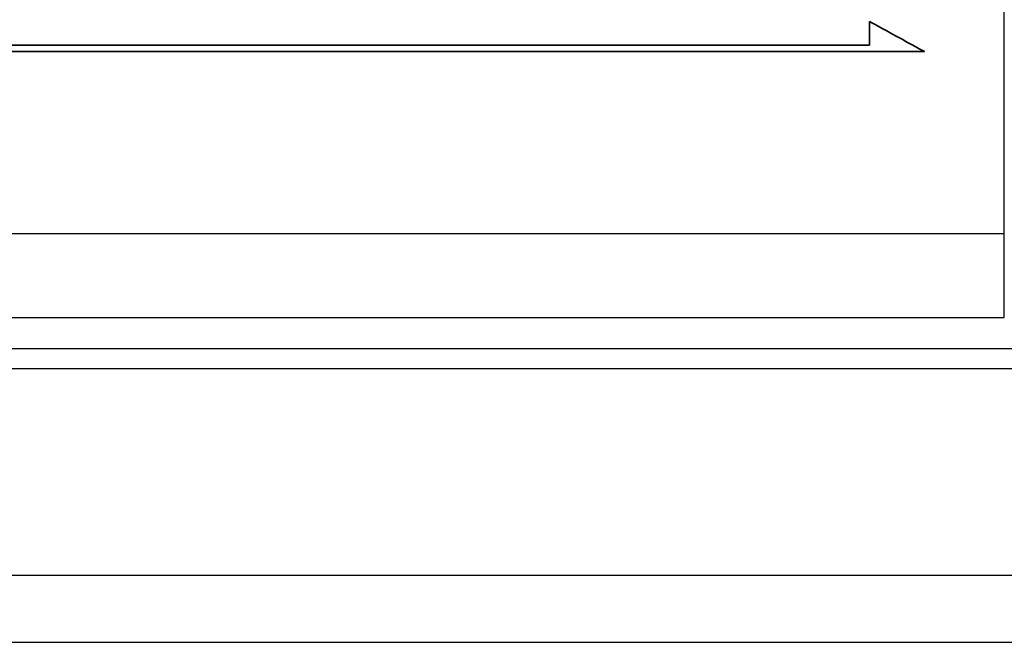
# Model space of a CAD drawing. Header units: millimetres. Extents: x 346 to 653, y 207 to 305.
# Tile 34 of 45: x 577 to 594, y 226 to 237. Entities that reach past the tile are written whole.
import ezdxf

# ---------------------------------------------------------------- set-up
doc = ezdxf.new("R2010")
doc.units = ezdxf.units.MM
for name, color, linetype in [('DIM', 4, 'Continuous'), ('layer 1', 7, 'Continuous'), ('OUT', 3, 'Continuous')]:
    doc.layers.add(name, color=color, linetype=linetype)

# ---------------------------------------------------------------- blocks, each defined once
blk = doc.blocks.new('TBI MOTION logo(完整正式版)')
at = {"layer": 'layer 1', "color": 22, "lineweight": 35}
blk.add_open_spline([(75.90875, -9.47875), (75.90875, -9.47875), (75.90875, -12.28625), (75.90875, -12.28625), (75.90875, -12.28625), (75.90875, -12.28625), (75.90875, -12.47875), (75.90875, -12.47875), (75.90875, -12.47875), (75.90875, -12.47875), (75.71625, -12.47875), (75.71625, -12.47875), (75.71625, -12.47875), (75.71625, -12.47875), (-88.32875, -12.47875), (-88.32875, -12.47875), (-88.32875, -12.47875), (-88.32875, -12.47875), (-88.32875, -13.29375), (-88.32875, -13.29375), (-88.32875, -13.29375), (-88.32875, -13.29375), (82.89125, -13.29375), (82.89125, -13.29375), (82.89125, -13.29375), (82.89125, -13.29375), (75.90875, -9.47875), (75.90875, -9.47875)], degree=3, knots=[0, 0, 0, 0, 0.142857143, 0.142857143, 0.142857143, 0.142857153, 0.285714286, 0.285714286, 0.285714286, 0.285714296, 0.428571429, 0.428571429, 0.428571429, 0.428571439, 0.571428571, 0.571428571, 0.571428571, 0.571428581, 0.714285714, 0.714285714, 0.714285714, 0.714285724, 0.857142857, 0.857142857, 0.857142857, 0.857142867, 1, 1, 1, 1], dxfattribs=at)

msp = doc.modelspace()

# ---------------------------------------------------------------- linework, layer by layer
at = {"layer": 'OUT', "color": 0}
for p, q in [((594.126, 231.63), (594.126, 258.83)), ((558.926, 233.13), (594.126, 233.13)), ((558.926, 231.63), (594.126, 231.63)), ((504.1, 231.077), (652.526, 231.077)), ((504.045, 230.723), (652.526, 230.723)), ((502.923, 227.03), (652.526, 227.03)), ((466.526, 225.83), (652.526, 225.83))]:
    msp.add_line(p, q, dxfattribs=at)

# ---------------------------------------------------------------- block references
at = {"layer": 'DIM', "color": 0, "xscale": 0.1404528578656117, "yscale": 0.1404528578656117, "zscale": 0.1404528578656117}
msp.add_blockref('TBI MOTION logo(完整正式版)', (581.054, 238.25), dxfattribs=at)

doc.saveas('drawing.dxf')
